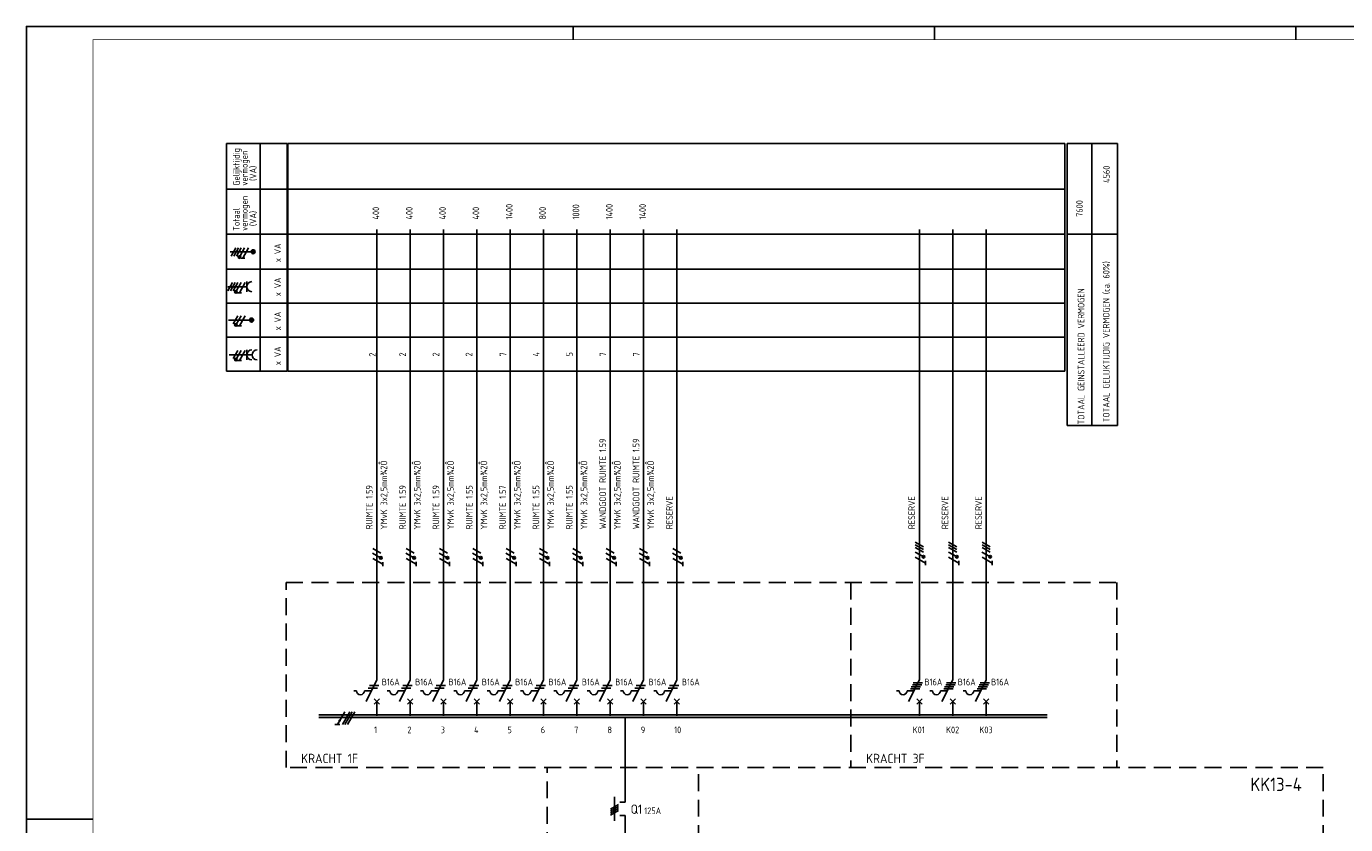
# Model space of a CAD drawing. Header units: millimetres. Extents: x 0 to 841, y 0 to 594.
# Tile 3 of 5: x 0 to 495, y 295 to 594. Entities that reach past the tile are written whole.
import ezdxf
from ezdxf.enums import TextEntityAlignment as Align

# ---------------------------------------------------------------- set-up
doc = ezdxf.new("R2010")
doc.units = ezdxf.units.MM
doc.linetypes.add('HIDDEN', pattern=[9.525, 6.35, -3.175])
doc.layers.get('0').update_dxf_attribs({"linetype": 'CONTINUOUS'})
for name, color, linetype in [('1', 7, 'CONTINUOUS'), ('40', 1, 'CONTINUOUS'), ('70', 1, 'CONTINUOUS'), ('71', 2, 'CONTINUOUS'), ('73', 4, 'CONTINUOUS'), ('EL$2B---_KADER', 4, 'CONTINUOUS'), ('LIJN018', 210, 'CONTINUOUS'), ('LIJN025', 10, 'CONTINUOUS'), ('LIJN035', 50, 'CONTINUOUS'), ('LIJN050', 90, 'CONTINUOUS'), ('TEKST25', 10, 'CONTINUOUS'), ('TEKST35', 50, 'CONTINUOUS'), ('TEKST50', 90, 'CONTINUOUS')]:
    doc.layers.add(name, color=color, linetype=linetype)
doc.styles.add('5_0', font='iso.shx')
doc.styles.add('ISO', font='ISO.SHX')
doc.styles.add('NEN', font='iso.shx')
doc.styles.add('ROMAND', font='romand')

# ---------------------------------------------------------------- blocks, each defined once
blk = doc.blocks.new('A1')
at = {"layer": 'LIJN025'}
for p, q in [((205, 589), (205, 594)), ((340.5, 589), (340.5, 594)), ((476, 589), (476, 594)), ((0, 297), (25, 297))]:
    blk.add_line(p, q, dxfattribs=at)
blk.add_lwpolyline([(0, 0), (0, 594), (841, 594), (841, 0)], close=True, dxfattribs=at)
at = {"layer": 'LIJN050', "const_width": 0.2}
blk.add_lwpolyline([(836, 5), (836, 589), (25, 589), (25, 5)], close=True, dxfattribs=at)
at = {"layer": 'TEKST25', "style": 'ROMAND', "width": 2.899115}
blk.add_attdef('STATUS', text='', height=2.5, dxfattribs=at).set_placement((795, 71.5), (834, 71.5), align=Align.FIT)
at = {"layer": 'TEKST25', "style": 'ISO'}
for tag, p in [('E', (796.25, 66)), ('NAAM-E', (807.75, 66)), ('DATUM-E', (826, 66)), ('D', (796.25, 61)), ('NAAM-D', (807.75, 61)), ('DATUM-D', (826, 61)), ('C', (796.25, 56)), ('NAAM-C', (807.75, 56)), ('DATUM-C', (826, 56)), ('B', (796.25, 51)), ('NAAM-B', (807.75, 51)), ('DATUM-B', (826, 51)), ('A', (796.25, 46)), ('NAAM-A', (807.75, 46)), ('DATUM-A', (826, 46))]:
    blk.add_attdef(tag, text='', height=2.5, dxfattribs=at).set_placement(p, align=Align.CENTER)
for tag, p in [('DATUM', (673.75, 36.25)), ('SCHAAL', (709, 36.25)), ('GETEKEND', (739.25, 36.25)), ('GECONTOL.', (774, 36.25)), ('FORMAAT', (804.25, 28.25))]:
    blk.add_attdef(tag, p, '', height=2.5, dxfattribs=at)
at = {"layer": 'TEKST35', "style": 'ISO'}
for tag, p in [('PROJECT', (675.5, 72.5)), ('PLAATS', (675.5, 63.5)), ('INSTALLATIE-REGEL1', (675.5, 52.5)), ('INSTALLATIE-REGEL2', (675.5, 43.5))]:
    blk.add_attdef(tag, p, '', height=4, dxfattribs=at)
blk.add_attdef('PROJ.NR.', text='', height=4, dxfattribs=at).set_placement((822, 23), align=Align.CENTER)
at = {"layer": 'TEKST50', "style": 'ISO'}
blk.add_attdef('FILE-NAAM', text='', height=5, dxfattribs=at).set_placement((814.5, 7.5), align=Align.CENTER)
blk = doc.blocks.new('TTOTVERM')
at = {"layer": '40', "style": 'NEN'}
for s, p in [('TOTAAL GELIJKTIJDIG VERMOGEN (ca. 60%)', (15.91, -76.18)), ('TOTAAL GEINSTALLEERD VERMOGEN', (6.52, -81.68))]:
    blk.add_text(s, height=2.5, rotation=90, dxfattribs=at).set_placement(p, align=Align.CENTER)

msp = doc.modelspace()

# ---------------------------------------------------------------- linework, layer by layer
at = {"color": 10}
for p, q in [((119.35, 337.19), (116.64, 332.51)), ((121.22, 337.19), (118.51, 332.51)), ((122.16, 337.19), (119.45, 332.51)), ((122.16, 337.19), (119.45, 332.51)), ((123.1, 337.19), (120.39, 332.51)), ((117.58, 332.51), (115.7, 332.51))]:
    msp.add_line(p, q, dxfattribs=at)
msp.add_line((122.16, 337.19), (119.45, 332.51))
at = {"color": 10, "const_width": 0.469}
msp.add_lwpolyline([(117.65, 333.79, 1), (117.25, 334.03, 1)], format="xyb", close=True, dxfattribs=at)
at = {"layer": '1', "color": 1}
for p, q in [((78.57, 511.02), (76.82, 507.98)), ((79.57, 511.02), (77.82, 507.98)), ((80.57, 511.02), (78.82, 507.98)), ((81.82, 511.02), (80.1, 508.03)), ((83.32, 511.02), (81.14, 507.23)), ((77.3, 498.02), (75.55, 494.98)), ((78.3, 498.02), (76.55, 494.98)), ((79.3, 498.02), (77.55, 494.98)), ((80.55, 498.02), (78.83, 495.03)), ((82.05, 498.02), (79.87, 494.23)), ((79.3, 485.62), (77.55, 482.58)), ((80.55, 485.62), (78.83, 482.63)), ((82.05, 485.62), (79.87, 481.83)), ((79.3, 472.62), (77.55, 469.58)), ((80.55, 472.62), (78.83, 469.63)), ((82.05, 472.62), (79.87, 468.83)), ((336.32, 399.07), (333.28, 400.82)), ((348.82, 399.07), (345.78, 400.82)), ((361.32, 399.07), (358.28, 400.82)), ((132.79, 394.9), (129.8, 396.63)), ((132.87, 396.63), (129.83, 398.38)), ((145.29, 394.95), (142.3, 396.68)), ((145.37, 396.67), (142.33, 398.42)), ((157.79, 394.95), (154.8, 396.68)), ((157.87, 396.67), (154.83, 398.42)), ((170.29, 394.95), (167.3, 396.68)), ((170.37, 396.67), (167.33, 398.42)), ((182.79, 394.95), (179.8, 396.68)), ((182.87, 396.67), (179.83, 398.42)), ((195.29, 394.95), (192.3, 396.68)), ((195.37, 396.67), (192.33, 398.42)), ((207.79, 394.95), (204.8, 396.68)), ((207.87, 396.67), (204.83, 398.42)), ((220.29, 394.95), (217.3, 396.68)), ((220.37, 396.67), (217.33, 398.42)), ((232.79, 394.95), (229.8, 396.68)), ((232.87, 396.67), (229.83, 398.42)), ((245.29, 394.95), (242.3, 396.68)), ((245.37, 396.67), (242.33, 398.42)), ((336.24, 395.35), (333.25, 397.08)), ((336.32, 398.07), (333.28, 399.82)), ((336.32, 397.07), (333.28, 398.82)), ((348.74, 395.35), (345.75, 397.08)), ((348.82, 398.07), (345.78, 399.82)), ((348.82, 397.07), (345.78, 398.82)), ((361.24, 395.35), (358.25, 397.08)), ((361.32, 398.07), (358.28, 399.82)), ((361.32, 397.07), (358.28, 398.82)), ((133.62, 392.47), (129.83, 394.65)), ((146.12, 392.51), (142.33, 394.7)), ((158.62, 392.51), (154.83, 394.7)), ((171.12, 392.51), (167.33, 394.7)), ((183.62, 392.51), (179.83, 394.7)), ((196.12, 392.51), (192.33, 394.7)), ((208.62, 392.51), (204.83, 394.7)), ((221.12, 392.51), (217.33, 394.7)), ((233.62, 392.51), (229.83, 394.7)), ((246.12, 392.51), (242.33, 394.7)), ((337.07, 392.91), (333.28, 395.1)), ((349.57, 392.91), (345.78, 395.1)), ((362.07, 392.91), (358.28, 395.1))]:
    msp.add_line(p, q, dxfattribs=at)
at = {"layer": '1', "color": 2}
for p, q in [((127.33, 341.11), (131.35, 349.15)), ((139.83, 341.11), (143.85, 349.15)), ((152.33, 341.11), (156.35, 349.15)), ((164.83, 341.11), (168.85, 349.15)), ((177.33, 341.11), (181.35, 349.15)), ((189.83, 341.11), (193.85, 349.15)), ((202.33, 341.11), (206.35, 349.15)), ((214.83, 341.11), (218.85, 349.15)), ((227.33, 341.11), (231.35, 349.15)), ((239.83, 341.11), (243.85, 349.15)), ((330.78, 341.11), (334.8, 349.15)), ((343.28, 341.11), (347.3, 349.15)), ((355.78, 341.11), (359.8, 349.15)), ((122.75, 345.11), (123.75, 345.11)), ((126.75, 345.11), (129.33, 345.11)), ((135.25, 345.11), (136.25, 345.11)), ((139.25, 345.11), (141.83, 345.11)), ((147.75, 345.11), (148.75, 345.11)), ((151.75, 345.11), (154.33, 345.11)), ((160.25, 345.11), (161.25, 345.11)), ((164.25, 345.11), (166.83, 345.11)), ((172.75, 345.11), (173.75, 345.11)), ((176.75, 345.11), (179.33, 345.11)), ((185.25, 345.11), (186.25, 345.11)), ((189.25, 345.11), (191.83, 345.11)), ((197.75, 345.11), (198.75, 345.11)), ((201.75, 345.11), (204.33, 345.11)), ((210.25, 345.11), (211.25, 345.11)), ((214.25, 345.11), (216.83, 345.11)), ((222.75, 345.11), (223.75, 345.11)), ((226.75, 345.11), (229.33, 345.11)), ((235.25, 345.11), (236.25, 345.11)), ((239.25, 345.11), (241.83, 345.11)), ((326.2, 345.11), (327.2, 345.11)), ((330.2, 345.11), (332.78, 345.11)), ((338.7, 345.11), (339.7, 345.11)), ((342.7, 345.11), (345.28, 345.11)), ((351.2, 345.11), (352.2, 345.11)), ((355.2, 345.11), (357.78, 345.11))]:
    msp.add_line(p, q, dxfattribs=at)
at = {"layer": '1', "color": 1}
for centre in [(79.85, 507.59), (78.58, 494.59), (78.58, 482.19), (78.58, 469.19), (336.32, 395.32), (348.82, 395.32), (361.32, 395.32), (132.87, 394.88), (145.37, 394.92), (157.87, 394.92), (170.37, 394.92), (182.87, 394.92), (195.37, 394.92), (207.87, 394.92), (220.37, 394.92), (232.87, 394.92), (245.37, 394.92)]:
    msp.add_circle(centre, 0.5, dxfattribs=at)
at = {"layer": '1', "color": 2}
for centre in [(125.25, 345.11), (137.75, 345.11), (150.25, 345.11), (162.75, 345.11), (175.25, 345.11), (187.75, 345.11), (200.25, 345.11), (212.75, 345.11), (225.25, 345.11), (237.75, 345.11), (328.7, 345.11), (341.2, 345.11), (353.7, 345.11)]:
    msp.add_arc(centre, 1.5, 180, 0, dxfattribs=at)
at = {"layer": '70'}
for p, q in [((81.91, 507.23), (80.36, 507.23)), ((80.64, 494.23), (79.09, 494.23)), ((80.64, 481.83), (79.09, 481.83)), ((80.64, 468.83), (79.09, 468.83)), ((133.61, 391.75), (133.61, 393.31)), ((146.11, 391.8), (146.11, 393.35)), ((158.61, 391.8), (158.61, 393.35)), ((171.11, 391.8), (171.11, 393.35)), ((183.61, 391.8), (183.61, 393.35)), ((196.11, 391.8), (196.11, 393.35)), ((208.61, 391.8), (208.61, 393.35)), ((221.11, 391.8), (221.11, 393.35)), ((233.61, 391.8), (233.61, 393.35)), ((246.11, 391.8), (246.11, 393.35)), ((337.06, 392.2), (337.06, 393.75)), ((349.56, 392.2), (349.56, 393.75)), ((362.06, 392.2), (362.06, 393.75)), ((128.58, 347.11), (132.08, 347.11)), ((141.08, 347.11), (144.58, 347.11)), ((153.58, 347.11), (157.08, 347.11)), ((166.08, 347.11), (169.58, 347.11)), ((178.58, 347.11), (182.08, 347.11)), ((191.08, 347.11), (194.58, 347.11)), ((203.58, 347.11), (207.08, 347.11)), ((216.08, 347.11), (219.58, 347.11)), ((228.58, 347.11), (232.08, 347.11)), ((241.08, 347.11), (244.58, 347.11)), ((331.78, 346.61), (335.28, 346.61)), ((332.16, 347.36), (335.66, 347.36)), ((332.53, 348.11), (336.03, 348.11)), ((344.28, 346.61), (347.78, 346.61)), ((344.66, 347.36), (348.16, 347.36)), ((345.03, 348.11), (348.53, 348.11)), ((356.78, 346.61), (360.28, 346.61)), ((357.16, 347.36), (360.66, 347.36)), ((357.53, 348.11), (361.03, 348.11)), ((128.08, 346.11), (131.58, 346.11)), ((140.58, 346.11), (144.08, 346.11)), ((153.08, 346.11), (156.58, 346.11)), ((165.58, 346.11), (169.08, 346.11)), ((178.08, 346.11), (181.58, 346.11)), ((190.58, 346.11), (194.08, 346.11)), ((203.08, 346.11), (206.58, 346.11)), ((215.58, 346.11), (219.08, 346.11)), ((228.08, 346.11), (231.58, 346.11)), ((240.58, 346.11), (244.08, 346.11)), ((331.41, 345.86), (334.91, 345.86)), ((343.91, 345.86), (347.41, 345.86)), ((356.41, 345.86), (359.91, 345.86)), ((218.97, 300.7), (222, 302.45)), ((222, 301.7), (218.97, 299.95)), ((218.97, 299.2), (222, 300.95)), ((218.97, 298.45), (222, 300.2))]:
    msp.add_line(p, q, dxfattribs=at)
at = {"layer": '70', "const_width": 0.5}
for points in [[(79.6, 507.59, 1), (80.1, 507.59, 1)], [(78.33, 494.59, 1), (78.83, 494.59, 1)], [(78.33, 482.19, 1), (78.83, 482.19, 1)], [(78.33, 469.19, 1), (78.83, 469.19, 1)], [(336.32, 395.57, 1), (336.32, 395.07, 1)], [(348.82, 395.57, 1), (348.82, 395.07, 1)], [(361.32, 395.57, 1), (361.32, 395.07, 1)], [(132.87, 395.13, 1), (132.87, 394.63, 1)], [(145.37, 395.17, 1), (145.37, 394.67, 1)], [(157.87, 395.17, 1), (157.87, 394.67, 1)], [(170.37, 395.17, 1), (170.37, 394.67, 1)], [(182.87, 395.17, 1), (182.87, 394.67, 1)], [(195.37, 395.17, 1), (195.37, 394.67, 1)], [(207.87, 395.17, 1), (207.87, 394.67, 1)], [(220.37, 395.17, 1), (220.37, 394.67, 1)], [(232.87, 395.17, 1), (232.87, 394.67, 1)], [(245.37, 395.17, 1), (245.37, 394.67, 1)]]:
    msp.add_lwpolyline(points, format="xyb", close=True, dxfattribs=at)
at = {"layer": '71'}
for p, q in [((75.51, 496.49), (82.6, 496.49)), ((82.6, 494.61), (82.6, 498.37)), ((76, 470.91), (84.6, 470.91)), ((82.6, 469.03), (82.6, 472.79)), ((130.35, 340.11), (132.35, 342.11)), ((132.35, 340.11), (130.35, 342.11)), ((142.85, 340.11), (144.85, 342.11)), ((144.85, 340.11), (142.85, 342.11)), ((155.35, 340.11), (157.35, 342.11)), ((157.35, 340.11), (155.35, 342.11)), ((167.85, 340.11), (169.85, 342.11)), ((169.85, 340.11), (167.85, 342.11)), ((180.35, 340.11), (182.35, 342.11)), ((182.35, 340.11), (180.35, 342.11)), ((192.85, 340.11), (194.85, 342.11)), ((194.85, 340.11), (192.85, 342.11)), ((205.35, 340.11), (207.35, 342.11)), ((207.35, 340.11), (205.35, 342.11)), ((217.85, 340.11), (219.85, 342.11)), ((219.85, 340.11), (217.85, 342.11)), ((230.35, 340.11), (232.35, 342.11)), ((232.35, 340.11), (230.35, 342.11)), ((242.85, 340.11), (244.85, 342.11)), ((244.85, 340.11), (242.85, 342.11)), ((333.8, 340.11), (335.8, 342.11)), ((335.8, 340.11), (333.8, 342.11)), ((346.3, 340.11), (348.3, 342.11)), ((348.3, 340.11), (346.3, 342.11)), ((358.8, 340.11), (360.8, 342.11)), ((360.8, 340.11), (358.8, 342.11)), ((220.49, 305.32), (220.49, 296.32)), ((224.46, 303.32), (222.49, 303.32)), ((224.49, 298.32), (222.49, 298.32))]:
    msp.add_line(p, q, dxfattribs=at)
for centre, radius in [((85, 509.58), 0.75), ((85, 509.58), 0.5), ((85, 509.58), 0.25), ((84.43, 484), 0.75), ((84.43, 484), 0.5), ((84.43, 484), 0.25)]:
    msp.add_circle(centre, radius, dxfattribs=at)
for centre in [(84.48, 496.49), (84.48, 470.91), (86.48, 470.91)]:
    msp.add_arc(centre, 1.88, 90, 270, dxfattribs=at)
at = {"layer": '73'}
for p, q in [((109.62, 336.13), (382.77, 336.13)), ((109.62, 335.13), (382.77, 335.13))]:
    msp.add_line(p, q, dxfattribs=at)
msp.add_solid([(382.77, 335.13), (382.77, 336.13), (109.62, 335.13), (109.62, 336.13)], dxfattribs=at)
at = {"layer": 'LIJN018', "color": 9, "linetype": 'Continuous'}
for p, q in [((98.01, 550.08), (389.35, 550.08)), ((98.01, 464.83), (98.01, 550.08)), ((98.01, 533.08), (389.35, 533.08)), ((98.01, 516.11), (389.35, 516.11)), ((98.01, 503.11), (389.35, 503.11)), ((98.01, 490.33), (389.35, 490.33)), ((98.01, 477.53), (389.35, 477.53)), ((98.01, 464.83), (389.35, 464.83))]:
    msp.add_line(p, q, dxfattribs=at)
at = {"layer": 'LIJN018', "color": 9}
msp.add_line((389.35, 464.83), (389.35, 550.08), dxfattribs=at)
at = {"layer": 'LIJN025', "linetype": 'Continuous'}
for p, q in [((75.03, 464.83), (75.03, 550.08)), ((75.03, 550.08), (97.71, 550.08)), ((87.71, 464.83), (87.71, 550.08)), ((97.71, 464.83), (97.71, 550.08)), ((390.23, 444.49), (390.23, 550.11)), ((390.23, 550.11), (409.02, 550.11)), ((399.4, 444.66), (399.4, 549.95)), ((409.02, 444.49), (409.02, 550.11)), ((75.03, 533.08), (97.71, 533.08)), ((75.03, 516.11), (97.71, 516.11)), ((390.23, 516.11), (409.02, 516.11)), ((75.03, 503.11), (97.71, 503.11)), ((75.03, 490.34), (97.71, 490.34)), ((75.03, 477.53), (97.71, 477.53)), ((75.03, 464.83), (97.71, 464.83)), ((390.23, 444.49), (409.02, 444.49))]:
    msp.add_line(p, q, dxfattribs=at)
at = {"layer": 'LIJN025', "linetype": 'HIDDEN'}
for p, q in [((97.35, 385.7), (408.85, 385.7)), ((97.35, 316.3), (97.35, 385.7)), ((309.15, 385.7), (309.15, 316.3)), ((408.85, 385.7), (408.85, 316.3)), ((486.2, 316.3), (97.35, 316.3)), ((195.21, 247.66), (195.21, 316.3)), ((251.98, 183.65), (251.98, 316.3)), ((486.2, 183.65), (486.2, 316.3))]:
    msp.add_line(p, q, dxfattribs=at)
at = {"layer": 'LIJN035'}
for p, q in [((131.35, 349.15), (131.35, 517.89)), ((143.85, 349.15), (143.85, 517.89)), ((156.35, 349.15), (156.35, 517.89)), ((168.85, 349.15), (168.85, 517.89)), ((181.35, 349.15), (181.35, 517.89)), ((193.85, 349.15), (193.85, 517.89)), ((206.35, 349.15), (206.35, 517.89)), ((218.85, 349.15), (218.85, 517.89)), ((231.35, 349.15), (231.35, 517.89)), ((243.85, 349.15), (243.85, 517.89)), ((334.8, 349.15), (334.8, 517.89)), ((347.3, 349.15), (347.3, 517.89)), ((359.8, 349.15), (359.8, 517.89)), ((84.5, 509.58), (76.43, 509.58)), ((83.93, 484), (75.73, 484)), ((131.35, 335.7), (131.35, 341.2)), ((143.85, 335.7), (143.85, 341.2)), ((156.35, 335.7), (156.35, 341.2)), ((168.85, 335.7), (168.85, 341.2)), ((181.35, 335.7), (181.35, 341.2)), ((193.85, 335.7), (193.85, 341.2)), ((206.35, 335.7), (206.35, 341.2)), ((218.85, 335.7), (218.85, 341.2)), ((231.35, 335.7), (231.35, 341.2)), ((243.85, 335.7), (243.85, 341.2)), ((334.8, 335.7), (334.8, 341.2)), ((347.3, 335.7), (347.3, 341.2)), ((359.8, 335.7), (359.8, 341.2))]:
    msp.add_line(p, q, dxfattribs=at)
at = {"layer": 'LIJN035', "color": 90}
for p, q in [((224.46, 303.32), (224.46, 335.2)), ((224.49, 298.32), (224.49, 270.3))]:
    msp.add_line(p, q, dxfattribs=at)

# ---------------------------------------------------------------- block references
at = {"layer": 'EL$2B---_KADER'}
msp.add_blockref('A1', (0, 0), dxfattribs=at)
at = {"layer": 'LIJN025'}
msp.add_blockref('TTOTVERM', (390.18, 552.05), dxfattribs=at)

# ---------------------------------------------------------------- texts
at = {"layer": '40', "linetype": 'Continuous', "style": 'NEN'}
for s, p in [('Gelijktijdig', (79.96, 534.33)), ('vermogen', (82.96, 534.33)), ('(VA)', (86.21, 536.08)), ('vermogen', (82.96, 517.41)), ('Totaal', (79.96, 517.41)), ('(VA)', (86.21, 519.16)), ('x VA', (95.46, 505.67)), ('x VA', (95.46, 492.89)), ('x VA', (95.46, 480.11)), ('x VA', (95.46, 467.09))]:
    msp.add_text(s, height=2.5, rotation=90, dxfattribs=at).set_placement(p)
at = {"layer": '40', "style": 'NEN'}
for s, p in [('4560', (406.21, 538.6)), ('7600', (396.08, 525.78))]:
    msp.add_text(s, height=2.5, rotation=90, dxfattribs=at).set_placement(p, align=Align.CENTER)
for s, p in [('400', (132.28, 521.64)), ('400', (144.78, 521.64)), ('400', (157.28, 521.64)), ('400', (169.78, 521.64)), ('1400', (182.28, 521.64)), ('800', (194.78, 521.64)), ('1000', (207.28, 521.64)), ('1400', (219.78, 521.64)), ('1400', (232.28, 521.64)), ('2', (131, 470.28)), ('2', (142.28, 470.34)), ('2', (154.78, 470.34)), ('2', (167.18, 470.34)), ('7', (179.98, 470.34)), ('4', (192.38, 470.34)), ('5', (204.88, 470.34)), ('7', (217.38, 470.34)), ('7', (229.88, 470.34)), ('WANDGOOT RUIMTE 1.59', (217.33, 405.64)), ('WANDGOOT RUIMTE 1.59', (229.83, 405.64)), (' YMvK 3x2,5mm¾2Ô', (135.28, 404.04)), (' YMvK 3x2,5mm¾2Ô', (147.78, 404.04)), (' YMvK 3x2,5mm¾2Ô', (160.28, 404.04)), (' YMvK 3x2,5mm¾2Ô', (172.78, 404.04)), (' YMvK 3x2,5mm¾2Ô', (185.28, 404.04)), (' YMvK 3x2,5mm¾2Ô', (197.78, 404.04)), (' YMvK 3x2,5mm¾2Ô', (210.28, 404.04)), (' YMvK 3x2,5mm¾2Ô', (222.78, 404.04)), (' YMvK 3x2,5mm¾2Ô', (235.28, 404.04)), ('RUIMTE 1.59', (129.78, 405.54)), ('RUIMTE 1.59', (142.28, 405.54)), ('RUIMTE 1.59', (154.78, 405.54)), ('RUIMTE 1.55', (167.28, 405.54)), ('RUIMTE 1.57', (179.78, 405.54)), ('RUIMTE 1.55', (192.28, 405.54)), ('RUIMTE 1.55', (204.78, 405.54)), ('RESERVE', (242.33, 405.64)), ('RESERVE', (333.16, 405.64)), ('RESERVE', (345.66, 405.64)), ('RESERVE', (358.23, 405.64))]:
    msp.add_text(s, height=2.5, rotation=90, dxfattribs=at).set_placement(p)
for s, p in [('B16A', (133.26, 347.12)), ('B16A', (145.76, 347.12)), ('B16A', (158.26, 347.12)), ('B16A', (170.76, 347.12)), ('B16A', (183.26, 347.12)), ('B16A', (195.76, 347.12)), ('B16A', (208.26, 347.12)), ('B16A', (220.76, 347.12)), ('B16A', (233.26, 347.12)), ('B16A', (245.76, 347.12)), ('B16A', (336.71, 347.12)), ('B16A', (349.21, 347.12)), ('B16A', (361.71, 347.12)), ('125A', (231.65, 298.88))]:
    msp.add_text(s, height=2.5, dxfattribs=at).set_placement(p)
at = {"layer": 'TEKST25', "style": '5_0'}
for s, p in [('1', (130.35, 329.2)), ('2', (142.85, 329.2)), ('3', (155.35, 329.2)), ('4', (167.85, 329.2)), ('5', (180.35, 329.2)), ('6', (192.85, 329.2)), ('7', (205.35, 329.2)), ('8', (217.85, 329.2)), ('9', (230.35, 329.2)), ('10', (242.85, 329.2)), ('K01', (332.3, 329.2)), ('K02', (344.8, 329.2)), ('K03', (357.3, 329.2))]:
    msp.add_text(s, height=2.5, dxfattribs=at).set_placement(p)
at = {"layer": 'TEKST35', "linetype": 'HIDDEN', "style": 'ISO'}
for s, p in [('KRACHT 1F', (103.02, 317.99)), ('KRACHT 3F', (314.82, 317.99))]:
    msp.add_text(s, height=3.5, dxfattribs=at).set_placement(p)
at = {"layer": 'TEKST35', "style": 'NEN'}
msp.add_text('Q1', height=3.5, dxfattribs=at).set_placement((226.55, 298.98))
at = {"layer": 'TEKST50', "linetype": 'HIDDEN', "style": 'ISO'}
msp.add_text('KK13-4', height=5, dxfattribs=at).set_placement((458.9, 307.52))

doc.saveas('drawing.dxf')
